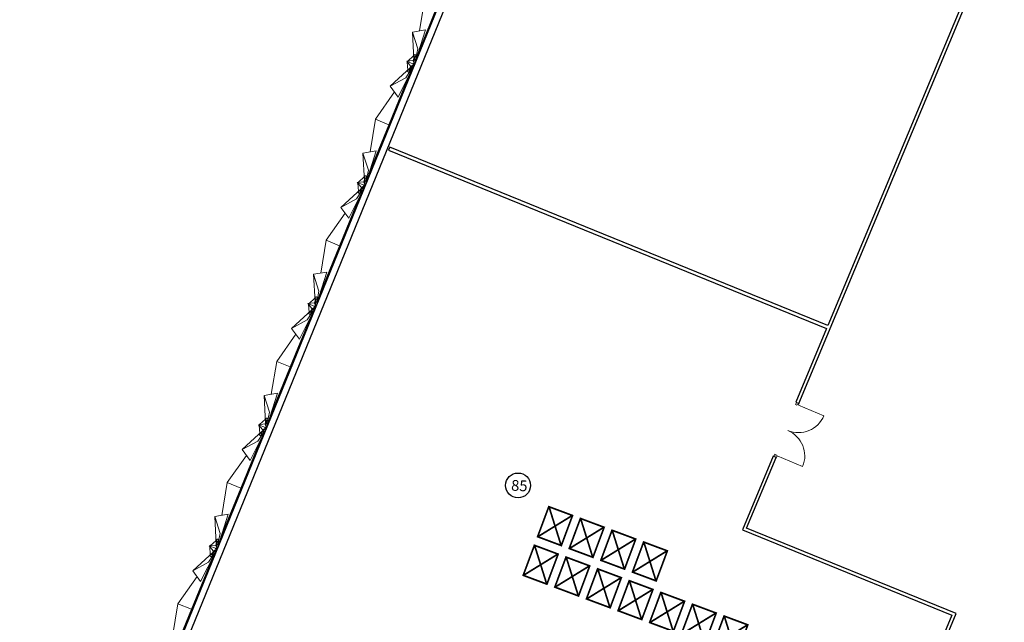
# Model space of a CAD drawing. Header units: millimetres. Extents: x 1512 to 2105, y 794 to 1149.
# Tile 245 of 256: x 1903 to 1934, y 850 to 868. Entities that reach past the tile are written whole.
import ezdxf

# ---------------------------------------------------------------- set-up
doc = ezdxf.new("R2010")
doc.units = ezdxf.units.MM
for name, color, linetype, lineweight in [('A-DOOR', 31, 'Continuous', 9), ('A-DOOR-FRAM', 31, 'Continuous', 9), ('A-GLAZ-CURT', 52, 'Continuous', 9), ('A-WALL', 113, 'Continuous', 9)]:
    doc.layers.add(name, color=color, linetype=linetype, lineweight=lineweight)
doc.styles.get("Standard").update_dxf_attribs({"font": 'arial.ttf'})

# ---------------------------------------------------------------- blocks, each defined once
blk = doc.blocks.new('Family2 - Family2-154966-سوم')
at = {"layer": 'A-GLAZ-CURT'}
for p, q in [((-137, 66.759), (-137.545, 65.22)), ((-137.522, 65.212), (-136.883, 67.019)), ((-137.42, 66.239), (-137.97, 65.371)), ((-137.42, 66.239), (-137.97, 65.371)), ((-138.162, 63.406), (-137.522, 65.212)), ((-138.089, 64.35), (-137.97, 65.371)), ((-138.089, 64.35), (-137.97, 65.371)), ((-137.545, 65.22), (-138.089, 63.681)), ((-137.97, 65.371), (-137.544, 65.22)), ((-137.97, 65.371), (-137.544, 65.22)), ((-137.522, 65.212), (-137.545, 65.22)), ((-137.514, 65.209), (-137.522, 65.212))]:
    blk.add_line(p, q, dxfattribs=at)
blk = doc.blocks.new('Family2 - Family2-V13-سوم')
at = {"layer": 'A-GLAZ-CURT'}
for p, q in [((-139.573, 59.756), (-139.573, 59.562)), ((-139.554, 59.491), (-139.555, 59.722)), ((-139.513, 59.563), (-139.513, 59.756)), ((-139.788, 59.574), (-139.596, 59.606)), ((-139.788, 59.574), (-139.573, 59.498)), ((-139.788, 59.574), (-139.573, 59.498)), ((-139.788, 59.574), (-139.658, 59.43)), ((-139.612, 59.449), (-139.735, 59.298)), ((-139.7, 59.312), (-139.554, 59.491)), ((-139.689, 59.26), (-139.567, 59.409)), ((-139.577, 59.464), (-139.658, 59.43)), ((-139.554, 59.527), (-139.596, 59.606)), ((-139.572, 59.498), (-139.588, 59.479)), ((-139.572, 59.522), (-139.572, 59.498))]:
    blk.add_line(p, q, dxfattribs=at)
at = {"layer": 'A-GLAZ-CURT', "lineweight": 18, "flags": 128}
for points in [[(-139.531, 59.789), (-139.538, 59.791), (-139.544, 59.792), (-139.551, 59.79), (-139.557, 59.787), (-139.563, 59.783), (-139.567, 59.777), (-139.571, 59.77), (-139.573, 59.762), (-139.573, 59.754), (-139.572, 59.746), (-139.569, 59.739), (-139.566, 59.732), (-139.561, 59.726), (-139.555, 59.722)], [(-139.555, 59.722), (-139.548, 59.72), (-139.542, 59.72), (-139.535, 59.721), (-139.529, 59.724), (-139.523, 59.728), (-139.519, 59.734), (-139.515, 59.741), (-139.514, 59.749), (-139.513, 59.757), (-139.514, 59.765), (-139.517, 59.773), (-139.52, 59.779), (-139.525, 59.785), (-139.531, 59.789)], [(-139.7, 59.312), (-139.707, 59.313), (-139.714, 59.311), (-139.722, 59.309), (-139.728, 59.304), (-139.734, 59.299), (-139.739, 59.292), (-139.742, 59.285), (-139.744, 59.277), (-139.744, 59.27), (-139.743, 59.263), (-139.74, 59.257), (-139.736, 59.252), (-139.73, 59.248), (-139.724, 59.245)], [(-139.724, 59.245), (-139.717, 59.245), (-139.709, 59.246), (-139.702, 59.249), (-139.695, 59.253), (-139.69, 59.259), (-139.685, 59.265), (-139.682, 59.272), (-139.68, 59.28), (-139.679, 59.287), (-139.681, 59.294), (-139.684, 59.301), (-139.688, 59.306), (-139.694, 59.31), (-139.7, 59.312)]]:
    blk.add_lwpolyline(points, dxfattribs=at)
at = {"layer": 'A-GLAZ-CURT'}
for points in [[(-139.572, 59.498), (-139.572, 59.498), (-139.572, 59.498), (-139.572, 59.498)], [(-139.547, 59.489), (-139.549, 59.489), (-139.551, 59.49), (-139.553, 59.491)]]:
    blk.add_open_spline(points, degree=3, dxfattribs=at)
blk = doc.blocks.new('Family2 - Family2-V15-سوم')
at = {"layer": 'A-GLAZ-CURT'}
for p, q in [((-154.431, 17.786), (-154.431, 17.592)), ((-154.412, 17.522), (-154.413, 17.753)), ((-154.371, 17.594), (-154.371, 17.786)), ((-154.646, 17.605), (-154.454, 17.636)), ((-154.646, 17.605), (-154.431, 17.528)), ((-154.646, 17.605), (-154.431, 17.528)), ((-154.646, 17.605), (-154.516, 17.46)), ((-154.47, 17.479), (-154.593, 17.328)), ((-154.558, 17.342), (-154.412, 17.522)), ((-154.547, 17.29), (-154.425, 17.439)), ((-154.435, 17.494), (-154.516, 17.46)), ((-154.412, 17.558), (-154.454, 17.636)), ((-154.43, 17.528), (-154.446, 17.509)), ((-154.431, 17.553), (-154.43, 17.528))]:
    blk.add_line(p, q, dxfattribs=at)
at = {"layer": 'A-GLAZ-CURT', "lineweight": 18, "flags": 128}
for points in [[(-154.389, 17.819), (-154.396, 17.822), (-154.402, 17.822), (-154.409, 17.821), (-154.415, 17.818), (-154.421, 17.813), (-154.425, 17.807), (-154.429, 17.8), (-154.431, 17.792), (-154.431, 17.784), (-154.43, 17.776), (-154.428, 17.769), (-154.424, 17.762), (-154.419, 17.757), (-154.413, 17.753)], [(-154.413, 17.753), (-154.406, 17.75), (-154.4, 17.75), (-154.393, 17.751), (-154.387, 17.754), (-154.381, 17.759), (-154.377, 17.765), (-154.374, 17.772), (-154.372, 17.78), (-154.371, 17.788), (-154.372, 17.796), (-154.375, 17.803), (-154.379, 17.81), (-154.383, 17.815), (-154.389, 17.819)], [(-154.558, 17.342), (-154.565, 17.343), (-154.573, 17.342), (-154.58, 17.339), (-154.586, 17.335), (-154.592, 17.329), (-154.597, 17.323), (-154.6, 17.315), (-154.602, 17.308), (-154.602, 17.3), (-154.601, 17.293), (-154.598, 17.287), (-154.594, 17.282), (-154.588, 17.278), (-154.582, 17.276)], [(-154.582, 17.276), (-154.575, 17.275), (-154.567, 17.276), (-154.56, 17.279), (-154.554, 17.283), (-154.548, 17.289), (-154.543, 17.296), (-154.54, 17.303), (-154.538, 17.31), (-154.537, 17.318), (-154.539, 17.325), (-154.542, 17.331), (-154.546, 17.336), (-154.552, 17.34), (-154.558, 17.342)]]:
    blk.add_lwpolyline(points, dxfattribs=at)
at = {"layer": 'A-GLAZ-CURT'}
for points in [[(-154.43, 17.528), (-154.43, 17.528), (-154.43, 17.528), (-154.43, 17.528)], [(-154.412, 17.521), (-154.412, 17.521), (-154.412, 17.522), (-154.412, 17.522)], [(-154.405, 17.519), (-154.407, 17.52), (-154.409, 17.52), (-154.411, 17.521)]]:
    blk.add_open_spline(points, degree=3, dxfattribs=at)
blk = doc.blocks.new('Family2 - Family2-V16-سوم')
at = {"layer": 'A-GLAZ-CURT'}
for p, q in [((-157.133, 10.155), (-157.132, 9.961)), ((-157.114, 9.891), (-157.114, 10.122)), ((-157.072, 9.963), (-157.073, 10.155)), ((-157.348, 9.974), (-157.156, 10.005)), ((-157.348, 9.974), (-157.132, 9.897)), ((-157.348, 9.974), (-157.132, 9.897)), ((-157.348, 9.974), (-157.218, 9.829)), ((-157.172, 9.848), (-157.295, 9.697)), ((-157.26, 9.711), (-157.114, 9.891)), ((-157.248, 9.659), (-157.127, 9.809)), ((-157.136, 9.863), (-157.218, 9.829)), ((-157.114, 9.927), (-157.156, 10.005)), ((-157.132, 9.897), (-157.147, 9.879)), ((-157.132, 9.922), (-157.132, 9.897))]:
    blk.add_line(p, q, dxfattribs=at)
at = {"layer": 'A-GLAZ-CURT', "lineweight": 18, "flags": 128}
for points in [[(-157.091, 10.188), (-157.097, 10.191), (-157.104, 10.191), (-157.111, 10.19), (-157.117, 10.187), (-157.122, 10.182), (-157.127, 10.176), (-157.13, 10.169), (-157.132, 10.162), (-157.133, 10.154), (-157.131, 10.146), (-157.129, 10.138), (-157.125, 10.131), (-157.12, 10.126), (-157.114, 10.122)], [(-157.114, 10.122), (-157.108, 10.12), (-157.101, 10.119), (-157.095, 10.12), (-157.088, 10.123), (-157.083, 10.128), (-157.078, 10.134), (-157.075, 10.141), (-157.073, 10.149), (-157.073, 10.157), (-157.074, 10.165), (-157.076, 10.172), (-157.08, 10.179), (-157.085, 10.184), (-157.091, 10.188)], [(-157.26, 9.711), (-157.267, 9.712), (-157.274, 9.711), (-157.281, 9.708), (-157.288, 9.704), (-157.294, 9.698), (-157.298, 9.692), (-157.302, 9.685), (-157.304, 9.677), (-157.304, 9.67), (-157.303, 9.662), (-157.3, 9.656), (-157.295, 9.651), (-157.29, 9.647), (-157.283, 9.645)], [(-157.283, 9.645), (-157.276, 9.644), (-157.269, 9.646), (-157.262, 9.648), (-157.255, 9.653), (-157.249, 9.658), (-157.244, 9.665), (-157.241, 9.672), (-157.239, 9.679), (-157.239, 9.687), (-157.24, 9.694), (-157.243, 9.7), (-157.248, 9.705), (-157.253, 9.709), (-157.26, 9.711)]]:
    blk.add_lwpolyline(points, dxfattribs=at)
at = {"layer": 'A-GLAZ-CURT'}
for points in [[(-157.132, 9.897), (-157.132, 9.897), (-157.132, 9.897), (-157.132, 9.897)], [(-157.106, 9.888), (-157.108, 9.889), (-157.11, 9.89), (-157.112, 9.89)]]:
    blk.add_open_spline(points, degree=3, dxfattribs=at)
blk = doc.blocks.new('Family2 - Family2-V18-سوم')
at = {"layer": 'A-GLAZ-CURT'}
for p, q in [((-139.585, 59.753), (-139.756, 59.579)), ((-139.585, 59.753), (-139.756, 59.579)), ((-139.743, 59.306), (-139.767, 59.551)), ((-139.743, 59.306), (-139.767, 59.551)), ((-139.641, 59.413), (-139.656, 59.431)), ((-139.656, 59.431), (-139.641, 59.413)), ((-139.573, 59.605), (-139.594, 59.601)), ((-139.594, 59.601), (-139.573, 59.605)), ((-139.568, 59.503), (-139.572, 59.498)), ((-139.572, 59.498), (-139.572, 59.49))]:
    blk.add_line(p, q, dxfattribs=at)
for points in [[(-139.572, 59.498), (-139.572, 59.498), (-139.572, 59.498), (-139.572, 59.498)], [(-139.553, 59.491), (-139.551, 59.49), (-139.549, 59.489), (-139.547, 59.489)]]:
    blk.add_open_spline(points, degree=3, dxfattribs=at)
blk = doc.blocks.new('Family2 - Family2-V20-سوم')
at = {"layer": 'A-GLAZ-CURT'}
for p, q in [((-153.251, 21.152), (-153.274, 21.396)), ((-153.251, 21.152), (-153.274, 21.396)), ((-153.092, 21.599), (-153.263, 21.425)), ((-153.092, 21.599), (-153.263, 21.425)), ((-153.08, 21.451), (-153.101, 21.447)), ((-153.101, 21.447), (-153.08, 21.451)), ((-153.075, 21.349), (-153.08, 21.343)), ((-153.08, 21.343), (-153.08, 21.335)), ((-153.149, 21.258), (-153.164, 21.276)), ((-153.164, 21.276), (-153.149, 21.258))]:
    blk.add_line(p, q, dxfattribs=at)
for points in [[(-153.08, 21.343), (-153.08, 21.343), (-153.08, 21.343), (-153.079, 21.343)], [(-153.06, 21.337), (-153.058, 21.336), (-153.056, 21.335), (-153.054, 21.334)]]:
    blk.add_open_spline(points, degree=3, dxfattribs=at)
blk = doc.blocks.new('Family2 - Family2-V21-سوم')
at = {"layer": 'A-GLAZ-CURT'}
for p, q in [((-154.443, 17.784), (-154.614, 17.61)), ((-154.443, 17.784), (-154.614, 17.61)), ((-154.601, 17.337), (-154.625, 17.581)), ((-154.601, 17.337), (-154.625, 17.581)), ((-154.5, 17.443), (-154.514, 17.461)), ((-154.514, 17.461), (-154.5, 17.443)), ((-154.431, 17.636), (-154.452, 17.631)), ((-154.452, 17.631), (-154.431, 17.636)), ((-154.426, 17.534), (-154.43, 17.528)), ((-154.43, 17.528), (-154.43, 17.521))]:
    blk.add_line(p, q, dxfattribs=at)
for points in [[(-154.43, 17.528), (-154.43, 17.528), (-154.43, 17.528), (-154.43, 17.528)], [(-154.412, 17.522), (-154.412, 17.522), (-154.412, 17.521), (-154.412, 17.521)], [(-154.411, 17.521), (-154.409, 17.52), (-154.407, 17.52), (-154.405, 17.519)]]:
    blk.add_open_spline(points, degree=3, dxfattribs=at)
blk = doc.blocks.new('Family2 - Family2-V22-سوم')
at = {"layer": 'A-GLAZ-CURT'}
for p, q in [((-157.144, 10.153), (-157.315, 9.979)), ((-157.144, 10.153), (-157.315, 9.979)), ((-157.303, 9.706), (-157.326, 9.95)), ((-157.303, 9.706), (-157.326, 9.95)), ((-157.201, 9.812), (-157.216, 9.83)), ((-157.216, 9.83), (-157.201, 9.812)), ((-157.132, 10.005), (-157.153, 10.001)), ((-157.153, 10.001), (-157.132, 10.005)), ((-157.127, 9.903), (-157.132, 9.897)), ((-157.132, 9.897), (-157.132, 9.889))]:
    blk.add_line(p, q, dxfattribs=at)
for points in [[(-157.132, 9.897), (-157.132, 9.897), (-157.132, 9.897), (-157.132, 9.897)], [(-157.113, 9.89), (-157.11, 9.89), (-157.108, 9.889), (-157.106, 9.888)]]:
    blk.add_open_spline(points, degree=3, dxfattribs=at)
blk = doc.blocks.new('Family2 - Family2-V28-سوم')
at = {"layer": 'A-GLAZ-CURT'}
for p, q in [((-150.506, 28.789), (-150.36, 28.968)), ((-150.374, 28.98), (-150.393, 28.956)), ((-150.46, 28.874), (-151.066, 28.257)), ((-150.46, 28.874), (-151.066, 28.257)), ((-151.03, 27.058), (-150.39, 28.865)), ((-150.808, 27.935), (-150.39, 28.865)), ((-150.593, 28.543), (-150.452, 28.788)), ((-150.418, 28.926), (-150.541, 28.774)), ((-150.494, 28.736), (-150.373, 28.886)), ((-150.593, 28.543), (-151.066, 28.257)), ((-150.507, 28.605), (-151.052, 27.066)), ((-150.808, 27.935), (-151.066, 28.257)), ((-151.669, 25.251), (-151.03, 27.058)), ((-151.052, 27.066), (-151.597, 25.527)), ((-151.052, 27.066), (-151.03, 27.058)), ((-151.03, 27.058), (-151.021, 27.055)), ((-151.409, 26.237), (-151.812, 26.148)), ((-151.409, 26.237), (-151.669, 25.252)), ((-151.729, 25.288), (-151.812, 26.148)), ((-151.623, 25.634), (-151.812, 26.148)), ((-151.729, 25.288), (-151.812, 26.148)), ((-151.623, 25.634), (-151.67, 25.347)), ((-151.73, 25.417), (-151.729, 25.223)), ((-151.711, 25.152), (-151.711, 25.384)), ((-151.669, 25.224), (-151.67, 25.417)), ((-151.729, 25.183), (-151.729, 25.15))]:
    blk.add_line(p, q, dxfattribs=at)
at = {"layer": 'A-GLAZ-CURT', "lineweight": 18, "flags": 128}
for points in [[(-150.506, 28.789), (-150.513, 28.789), (-150.52, 28.788), (-150.528, 28.785), (-150.534, 28.781), (-150.54, 28.775), (-150.545, 28.769), (-150.548, 28.762), (-150.55, 28.754), (-150.55, 28.747), (-150.549, 28.74), (-150.546, 28.733), (-150.542, 28.728), (-150.536, 28.724), (-150.53, 28.722)], [(-150.53, 28.722), (-150.522, 28.722), (-150.515, 28.723), (-150.508, 28.725), (-150.501, 28.73), (-150.495, 28.735), (-150.491, 28.742), (-150.487, 28.749), (-150.486, 28.757), (-150.485, 28.764), (-150.487, 28.771), (-150.49, 28.777), (-150.494, 28.783), (-150.5, 28.786), (-150.506, 28.789)], [(-151.688, 25.45), (-151.694, 25.452), (-151.701, 25.453), (-151.708, 25.452), (-151.714, 25.449), (-151.719, 25.444), (-151.724, 25.438), (-151.727, 25.431), (-151.729, 25.423), (-151.73, 25.415), (-151.729, 25.407), (-151.726, 25.4), (-151.722, 25.393), (-151.717, 25.388), (-151.711, 25.384)], [(-151.711, 25.384), (-151.705, 25.381), (-151.698, 25.381), (-151.692, 25.382), (-151.685, 25.385), (-151.68, 25.39), (-151.675, 25.396), (-151.672, 25.403), (-151.67, 25.41), (-151.67, 25.418), (-151.671, 25.426), (-151.673, 25.434), (-151.677, 25.441), (-151.682, 25.446), (-151.688, 25.45)]]:
    blk.add_lwpolyline(points, dxfattribs=at)
blk = doc.blocks.new('Family2 - Family2-V29-سوم')
at = {"layer": 'A-GLAZ-CURT'}
for p, q in [((-151.81, 25.059), (-152.416, 24.442)), ((-151.81, 25.059), (-152.416, 24.442)), ((-152.381, 23.243), (-151.741, 25.049)), ((-152.159, 24.119), (-151.741, 25.049)), ((-151.769, 25.11), (-151.892, 24.959)), ((-151.857, 24.973), (-151.711, 25.152)), ((-151.845, 24.921), (-151.724, 25.07)), ((-151.724, 25.165), (-151.744, 25.14)), ((-151.944, 24.728), (-152.416, 24.442)), ((-151.858, 24.79), (-152.403, 23.251)), ((-151.944, 24.728), (-151.803, 24.973)), ((-152.159, 24.119), (-152.416, 24.442)), ((-153.02, 21.436), (-152.381, 23.243)), ((-152.403, 23.251), (-152.948, 21.711)), ((-152.403, 23.251), (-152.381, 23.243)), ((-152.381, 23.243), (-152.372, 23.24)), ((-152.76, 22.422), (-153.163, 22.333)), ((-153.08, 21.472), (-153.163, 22.333)), ((-152.973, 21.819), (-153.163, 22.333)), ((-153.08, 21.472), (-153.163, 22.333)), ((-152.76, 22.422), (-153.02, 21.436)), ((-152.973, 21.819), (-153.02, 21.532)), ((-153.08, 21.601), (-153.08, 21.407)), ((-153.08, 21.368), (-153.08, 21.335)), ((-153.062, 21.337), (-153.062, 21.568)), ((-153.02, 21.409), (-153.02, 21.601))]:
    blk.add_line(p, q, dxfattribs=at)
at = {"layer": 'A-GLAZ-CURT', "lineweight": 18, "flags": 128}
for points in [[(-151.857, 24.973), (-151.864, 24.974), (-151.871, 24.973), (-151.878, 24.97), (-151.885, 24.966), (-151.891, 24.96), (-151.895, 24.953), (-151.899, 24.946), (-151.901, 24.939), (-151.901, 24.931), (-151.9, 24.924), (-151.897, 24.918), (-151.892, 24.913), (-151.887, 24.909), (-151.88, 24.907)], [(-151.88, 24.907), (-151.873, 24.906), (-151.866, 24.907), (-151.859, 24.91), (-151.852, 24.914), (-151.846, 24.92), (-151.841, 24.926), (-151.838, 24.934), (-151.836, 24.941), (-151.836, 24.949), (-151.837, 24.956), (-151.84, 24.962), (-151.845, 24.967), (-151.85, 24.971), (-151.857, 24.973)], [(-153.039, 21.635), (-153.045, 21.637), (-153.052, 21.638), (-153.058, 21.636), (-153.065, 21.633), (-153.07, 21.629), (-153.075, 21.623), (-153.078, 21.616), (-153.08, 21.608), (-153.08, 21.6), (-153.079, 21.592), (-153.077, 21.584), (-153.073, 21.578), (-153.068, 21.572), (-153.062, 21.568)], [(-153.062, 21.568), (-153.056, 21.566), (-153.049, 21.565), (-153.042, 21.567), (-153.036, 21.57), (-153.031, 21.574), (-153.026, 21.58), (-153.023, 21.587), (-153.021, 21.595), (-153.02, 21.603), (-153.021, 21.611), (-153.024, 21.619), (-153.028, 21.625), (-153.033, 21.631), (-153.039, 21.635)]]:
    blk.add_lwpolyline(points, dxfattribs=at)
blk = doc.blocks.new('Family2 - Family2-V25-سوم')
at = {"layer": 'A-GLAZ-CURT'}
for p, q in [((-136.952, 67.028), (-137.558, 66.411)), ((-136.952, 67.028), (-137.558, 66.411)), ((-136.911, 67.08), (-137.034, 66.928)), ((-136.999, 66.943), (-136.853, 67.122)), ((-136.987, 66.891), (-136.866, 67.04)), ((-136.866, 67.134), (-136.886, 67.11)), ((-137, 66.759), (-137.545, 65.22)), ((-137.522, 65.212), (-136.883, 67.019)), ((-137.301, 66.089), (-136.883, 67.019)), ((-137.085, 66.698), (-136.945, 66.943)), ((-137.085, 66.698), (-137.558, 66.411)), ((-137.301, 66.089), (-137.558, 66.411)), ((-138.162, 63.406), (-137.522, 65.212)), ((-137.545, 65.22), (-138.089, 63.681)), ((-137.545, 65.22), (-137.522, 65.212)), ((-137.522, 65.212), (-137.514, 65.209)), ((-137.902, 64.391), (-138.305, 64.302)), ((-138.222, 63.442), (-138.305, 64.302)), ((-138.115, 63.789), (-138.305, 64.302)), ((-138.222, 63.442), (-138.305, 64.302)), ((-137.902, 64.391), (-138.162, 63.406)), ((-138.115, 63.789), (-138.162, 63.501)), ((-138.222, 63.571), (-138.222, 63.377)), ((-138.203, 63.307), (-138.204, 63.538)), ((-138.162, 63.379), (-138.162, 63.571)), ((-138.222, 63.338), (-138.222, 63.306))]:
    blk.add_line(p, q, dxfattribs=at)
at = {"layer": 'A-GLAZ-CURT', "lineweight": 18, "flags": 128}
for points in [[(-136.999, 66.943), (-137.006, 66.943), (-137.013, 66.942), (-137.02, 66.939), (-137.027, 66.935), (-137.033, 66.93), (-137.037, 66.923), (-137.041, 66.916), (-137.043, 66.908), (-137.043, 66.901), (-137.042, 66.894), (-137.039, 66.888), (-137.034, 66.882), (-137.029, 66.879), (-137.022, 66.876)], [(-137.022, 66.876), (-137.015, 66.876), (-137.008, 66.877), (-137.001, 66.88), (-136.994, 66.884), (-136.988, 66.889), (-136.983, 66.896), (-136.98, 66.903), (-136.978, 66.911), (-136.978, 66.918), (-136.979, 66.925), (-136.982, 66.932), (-136.987, 66.937), (-136.992, 66.941), (-136.999, 66.943)], [(-138.181, 63.604), (-138.187, 63.607), (-138.194, 63.607), (-138.2, 63.606), (-138.207, 63.603), (-138.212, 63.598), (-138.217, 63.592), (-138.22, 63.585), (-138.222, 63.578), (-138.222, 63.569), (-138.221, 63.561), (-138.219, 63.554), (-138.215, 63.547), (-138.21, 63.542), (-138.204, 63.538)], [(-138.204, 63.538), (-138.198, 63.536), (-138.191, 63.535), (-138.184, 63.536), (-138.178, 63.539), (-138.173, 63.544), (-138.168, 63.55), (-138.165, 63.557), (-138.163, 63.565), (-138.162, 63.573), (-138.163, 63.581), (-138.166, 63.588), (-138.17, 63.595), (-138.175, 63.6), (-138.181, 63.604)]]:
    blk.add_lwpolyline(points, dxfattribs=at)
blk = doc.blocks.new('Family2 - Family2-V30-سوم')
at = {"layer": 'A-GLAZ-CURT'}
for p, q in [((-155.776, 13.718), (-155.796, 13.694)), ((-155.863, 13.612), (-156.468, 12.995)), ((-155.863, 13.612), (-156.468, 12.995)), ((-156.433, 11.796), (-155.793, 13.603)), ((-156.211, 12.673), (-155.793, 13.603)), ((-155.996, 13.282), (-155.855, 13.526)), ((-155.821, 13.664), (-155.944, 13.513)), ((-155.909, 13.527), (-155.763, 13.706)), ((-155.897, 13.475), (-155.776, 13.624)), ((-155.996, 13.282), (-156.468, 12.995)), ((-155.91, 13.344), (-156.455, 11.804)), ((-156.211, 12.673), (-156.468, 12.995)), ((-157.072, 9.99), (-156.433, 11.796)), ((-156.455, 11.804), (-157, 10.265)), ((-156.455, 11.804), (-156.433, 11.796)), ((-156.433, 11.796), (-156.424, 11.793)), ((-156.812, 10.976), (-157.215, 10.887)), ((-156.812, 10.976), (-157.072, 9.99)), ((-157.132, 10.026), (-157.215, 10.887)), ((-157.026, 10.373), (-157.215, 10.887)), ((-157.132, 10.026), (-157.215, 10.887)), ((-157.026, 10.373), (-157.072, 10.085)), ((-157.133, 10.155), (-157.132, 9.961)), ((-157.114, 9.891), (-157.114, 10.122)), ((-157.072, 9.963), (-157.073, 10.155)), ((-157.132, 9.922), (-157.132, 9.89))]:
    blk.add_line(p, q, dxfattribs=at)
at = {"layer": 'A-GLAZ-CURT', "lineweight": 18, "flags": 128}
for points in [[(-155.909, 13.527), (-155.916, 13.527), (-155.923, 13.526), (-155.93, 13.524), (-155.937, 13.519), (-155.943, 13.514), (-155.948, 13.507), (-155.951, 13.5), (-155.953, 13.492), (-155.953, 13.485), (-155.952, 13.478), (-155.949, 13.472), (-155.944, 13.466), (-155.939, 13.463), (-155.932, 13.46)], [(-155.932, 13.46), (-155.925, 13.46), (-155.918, 13.461), (-155.911, 13.464), (-155.904, 13.468), (-155.898, 13.474), (-155.894, 13.48), (-155.89, 13.487), (-155.888, 13.495), (-155.888, 13.502), (-155.89, 13.509), (-155.893, 13.516), (-155.897, 13.521), (-155.902, 13.525), (-155.909, 13.527)], [(-157.091, 10.188), (-157.097, 10.191), (-157.104, 10.191), (-157.111, 10.19), (-157.117, 10.187), (-157.122, 10.182), (-157.127, 10.176), (-157.13, 10.169), (-157.132, 10.162), (-157.133, 10.154), (-157.131, 10.146), (-157.129, 10.138), (-157.125, 10.131), (-157.12, 10.126), (-157.114, 10.122)], [(-157.114, 10.122), (-157.108, 10.12), (-157.101, 10.119), (-157.095, 10.12), (-157.088, 10.123), (-157.083, 10.128), (-157.078, 10.134), (-157.075, 10.141), (-157.073, 10.149), (-157.073, 10.157), (-157.074, 10.165), (-157.076, 10.172), (-157.08, 10.179), (-157.085, 10.184), (-157.091, 10.188)]]:
    blk.add_lwpolyline(points, dxfattribs=at)
blk = doc.blocks.new('Family2 - Family2-V31-سوم')
at = {"layer": 'A-GLAZ-CURT'}
for p, q in [((-157.213, 9.797), (-157.819, 9.18)), ((-157.213, 9.797), (-157.819, 9.18)), ((-157.783, 7.981), (-157.144, 9.788)), ((-157.562, 8.858), (-157.144, 9.788)), ((-157.172, 9.848), (-157.295, 9.697)), ((-157.26, 9.711), (-157.114, 9.891)), ((-157.248, 9.659), (-157.127, 9.809)), ((-157.127, 9.903), (-157.147, 9.879)), ((-157.346, 9.466), (-157.819, 9.18)), ((-157.261, 9.528), (-157.806, 7.989)), ((-157.346, 9.466), (-157.206, 9.711)), ((-157.562, 8.858), (-157.819, 9.18)), ((-158.423, 6.174), (-157.783, 7.981)), ((-157.806, 7.989), (-158.35, 6.45)), ((-157.806, 7.989), (-157.783, 7.981)), ((-157.783, 7.981), (-157.775, 7.978)), ((-158.163, 7.16), (-158.566, 7.071)), ((-158.483, 6.211), (-158.566, 7.071)), ((-158.376, 6.557), (-158.566, 7.071)), ((-158.483, 6.211), (-158.566, 7.071)), ((-158.163, 7.16), (-158.423, 6.175)), ((-158.376, 6.557), (-158.423, 6.27)), ((-158.483, 6.34), (-158.483, 6.146)), ((-158.483, 6.106), (-158.483, 6.074)), ((-158.464, 6.075), (-158.465, 6.307)), ((-158.423, 6.147), (-158.423, 6.34))]:
    blk.add_line(p, q, dxfattribs=at)
at = {"layer": 'A-GLAZ-CURT', "lineweight": 18, "flags": 128}
for points in [[(-157.26, 9.711), (-157.267, 9.712), (-157.274, 9.711), (-157.281, 9.708), (-157.288, 9.704), (-157.294, 9.698), (-157.298, 9.692), (-157.302, 9.685), (-157.304, 9.677), (-157.304, 9.67), (-157.303, 9.662), (-157.3, 9.656), (-157.295, 9.651), (-157.29, 9.647), (-157.283, 9.645)], [(-157.283, 9.645), (-157.276, 9.644), (-157.269, 9.646), (-157.262, 9.648), (-157.255, 9.653), (-157.249, 9.658), (-157.244, 9.665), (-157.241, 9.672), (-157.239, 9.679), (-157.239, 9.687), (-157.24, 9.694), (-157.243, 9.7), (-157.248, 9.705), (-157.253, 9.709), (-157.26, 9.711)], [(-158.442, 6.373), (-158.448, 6.375), (-158.455, 6.376), (-158.461, 6.375), (-158.468, 6.372), (-158.473, 6.367), (-158.478, 6.361), (-158.481, 6.354), (-158.483, 6.346), (-158.483, 6.338), (-158.482, 6.33), (-158.48, 6.323), (-158.476, 6.316), (-158.471, 6.31), (-158.465, 6.307)], [(-158.465, 6.307), (-158.459, 6.304), (-158.452, 6.304), (-158.445, 6.305), (-158.439, 6.308), (-158.434, 6.313), (-158.429, 6.318), (-158.426, 6.326), (-158.424, 6.333), (-158.423, 6.341), (-158.424, 6.349), (-158.427, 6.357), (-158.431, 6.364), (-158.436, 6.369), (-158.442, 6.373)]]:
    blk.add_lwpolyline(points, dxfattribs=at)
blk = doc.blocks.new('ExtDbl _3_ - 1810 x 2110mm-234609-سوم')
at = {"layer": 'A-DOOR'}
for p, q in [((-0.8535, -0.916), (-0.8535, -0.064)), ((0.8535, -0.916), (0.8535, -0.064))]:
    blk.add_line(p, q, dxfattribs=at)
for centre, start, end in [((-0.8535, -0.064), 270, 0), ((0.8535, -0.064), 180, 270)]:
    blk.add_arc(centre, 0.852, start, end, dxfattribs=at)
at = {"layer": 'A-DOOR-FRAM'}
for p, q in [((-0.8345, 0.025), (-0.905, 0.025)), ((-0.905, 0.025), (-0.905, -0.064)), ((-0.8345, -0.017), (-0.8345, 0.025)), ((0.905, 0.025), (0.8345, 0.025)), ((0.8345, 0.025), (0.8345, -0.017)), ((0.905, -0.064), (0.905, 0.025)), ((-0.905, -0.064), (-0.8565, -0.064)), ((-0.8565, -0.064), (-0.8565, -0.017)), ((-0.8565, -0.017), (-0.8345, -0.017)), ((0.8345, -0.017), (0.8565, -0.017)), ((0.8565, -0.017), (0.8565, -0.064)), ((0.8565, -0.064), (0.905, -0.064))]:
    blk.add_line(p, q, dxfattribs=at)

msp = doc.modelspace()

# ---------------------------------------------------------------- linework, layer by layer
msp.add_circle((1918.744, 853.939), 0.385)
at = {"layer": 'A-WALL', "lineweight": 25}
for p, q in [((1918.978, 875.398), (1903.323, 836.978)), ((1903.513, 836.901), (1919.092, 875.135)), ((1927.428, 856.479), (1933.788, 871.704)), ((1933.696, 871.742), (1928.325, 858.886)), ((1914.774, 864.408), (1914.736, 864.315)), ((1914.736, 864.315), (1928.287, 858.794)), ((1928.325, 858.886), (1914.774, 864.408)), ((1928.287, 858.794), (1927.336, 856.517)), ((1927.336, 856.517), (1927.428, 856.479)), ((1926.638, 854.847), (1925.685, 852.566)), ((1926.73, 854.809), (1926.638, 854.847)), ((1925.816, 852.621), (1926.73, 854.809)), ((1925.685, 852.566), (1932.169, 849.924)), ((1932.3, 849.979), (1925.816, 852.621)), ((1930.743, 846.251), (1932.3, 849.979)), ((1932.169, 849.924), (1930.65, 846.289))]:
    msp.add_line(p, q, dxfattribs=at)

# ---------------------------------------------------------------- block references
at = {"layer": 'A-DOOR', "rotation": 67.32636659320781}
msp.add_blockref('ExtDbl _3_ - 1810 x 2110mm-234609-سوم', (1927.033, 855.663), dxfattribs=at)
at = {"layer": 'A-GLAZ-CURT', "rotation": 357.3263665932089}
for name, p in [('Family2 - Family2-V28-سوم', (2065.9, 834.768)), ('Family2 - Family2-154966-سوم', (2050.627, 797.285)), ('Family2 - Family2-V29-سوم', (2065.9, 834.768)), ('Family2 - Family2-V13-سوم', (2052.154, 801.034)), ('Family2 - Family2-V18-سوم', (2052.154, 801.034)), ('Family2 - Family2-154966-سوم', (2049.1, 793.537)), ('Family2 - Family2-V13-سوم', (2050.627, 797.285)), ('Family2 - Family2-V20-سوم', (2065.9, 834.768)), ('Family2 - Family2-V25-سوم', (2047.573, 789.789)), ('Family2 - Family2-154966-سوم', (2047.573, 789.789)), ('Family2 - Family2-V15-سوم', (2065.9, 834.768)), ('Family2 - Family2-V21-سوم', (2065.9, 834.768)), ('Family2 - Family2-V28-سوم', (2061.318, 823.523)), ('Family2 - Family2-154966-سوم', (2046.046, 786.041)), ('Family2 - Family2-V30-سوم', (2065.9, 834.768)), ('Family2 - Family2-V13-سوم', (2047.573, 789.789)), ('Family2 - Family2-V18-سوم', (2047.573, 789.789)), ('Family2 - Family2-154966-سوم', (2044.518, 782.292)), ('Family2 - Family2-V16-سوم', (2065.9, 834.768)), ('Family2 - Family2-V22-سوم', (2065.9, 834.768)), ('Family2 - Family2-V31-سوم', (2065.9, 834.768)), ('Family2 - Family2-154966-سوم', (2042.991, 778.544))]:
    msp.add_blockref(name, p, dxfattribs=at)

# ---------------------------------------------------------------- texts
at = {"attachment_point": 1}
for s, width, gutter_width, insert, char_height, rotation in [('{\\fArial|b0|i0|c178|p34;85}', 12.83273, 1.669, (1918.539, 854.113), 0.33379, 357.3264), ('{\\fArial|b0|i0|c178|p34;اتاق کنفرانس}', 4.65538, 12.5, (1919.528, 853.209), 0.76524, 339.5473)]:
    msp.add_mtext_dynamic_manual_height_columns(s, width=width, gutter_width=gutter_width, heights=[0], dxfattribs=dict(at, insert=insert, char_height=char_height, rotation=rotation))

doc.saveas('drawing.dxf')
